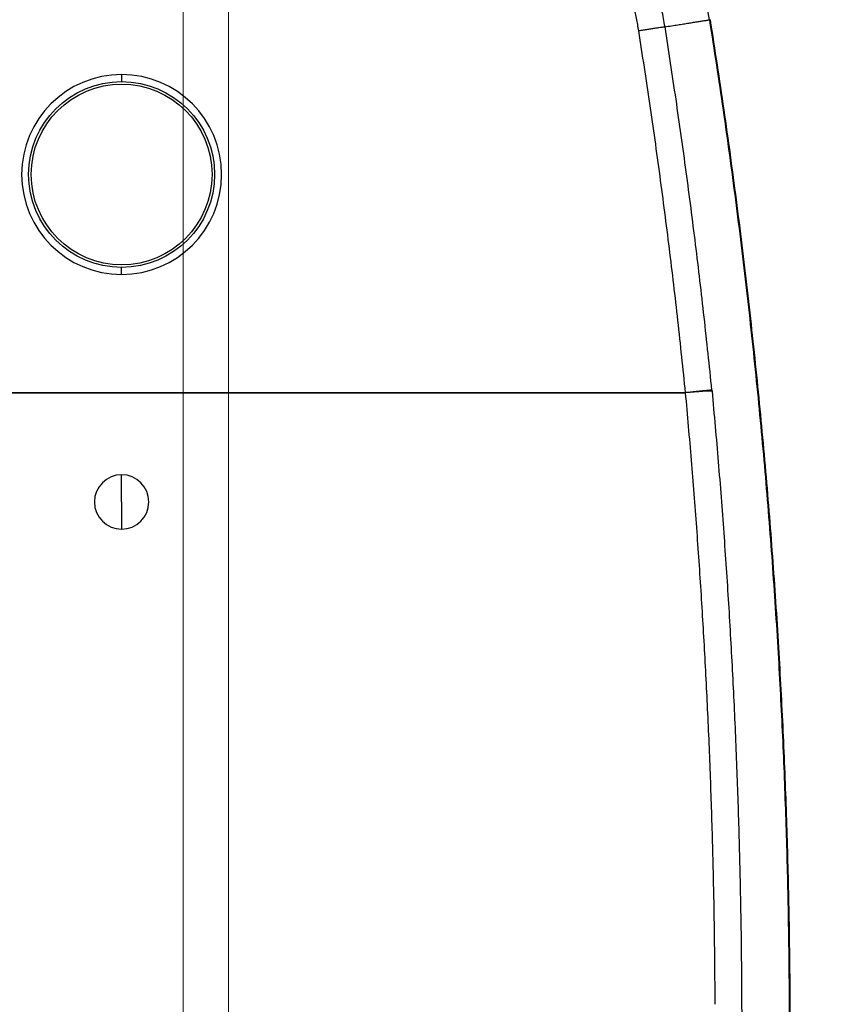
# Model space of a CAD drawing. Header units: millimetres. Extents: x -848 to 77789, y -17557 to 12238.
# Tile 67 of 79: x 72448 to 72582, y -12271 to -12108. Entities that reach past the tile are written whole.
import ezdxf
from ezdxf import colors
from ezdxf.entities.mleader import LeaderData, LeaderLine
from ezdxf.math import Vec2, Vec3

# ---------------------------------------------------------------- set-up
doc = ezdxf.new("R2010")
doc.units = ezdxf.units.MM
doc.layers.add('RR_IWK_opisy_piony', color=7, linetype='Continuous', lineweight=13)
doc.styles.add('Garamond', font='GARA.TTF')

# ---------------------------------------------------------------- blocks, each defined once
blk = doc.blocks.new('A$C661458EC')
at = {"color": 7, "linetype": 'Continuous', "lineweight": 25}
for p, q in [((3.5537, -1.7537), (3.5511, -1.7541)), ((1.3914, -1.9551), (1.3914, -1.981)), ((1.3914, -2.69), (1.3914, -2.6641)), ((0.8099, -3.1249), (3.4635, -3.1247)), ((3.4635, -3.1247), (0.8112, -3.1245)), ((1.3914, -3.5261), (1.3914, -3.4261)), ((1.3914, -3.5261), (1.3914, -3.6261))]:
    blk.add_line(p, q, dxfattribs=at)
for radius in [0.3416, 0.3321]:
    blk.add_circle((1.3914, -2.3225), radius, dxfattribs=at)
for centre, radius, start, end in [((2.2741, -1.9554), 1.293, 8.9572, 76.3421), ((1.3914, -2.3225), 0.3674, 90, 270), ((1.3914, -2.3225), 0.3674, 270, 90), ((1.3914, -3.5261), 0.1, 90, 270), ((1.3914, -3.5261), 0.1, 270, 90)]:
    blk.add_arc(centre, radius, start, end, dxfattribs=at)
for points, knots in [([(3.3879, -1.7798), (3.3843, -1.7593), (3.3772, -1.7185), (3.3624, -1.6583), (3.3445, -1.599), (3.3233, -1.5409), (3.2991, -1.4838), (3.2803, -1.4469), (3.2709, -1.4284)], [0, 0, 0, 0, 0.16751, 0.334076, 0.500153, 0.666196, 0.832661, 1, 1, 1, 1]), ([(3.2916, -1.795), (3.2889, -1.7793), (3.2836, -1.7479), (3.2728, -1.7015), (3.2601, -1.6557), (3.245, -1.6099), (3.2275, -1.5642), (3.2075, -1.5185), (3.1924, -1.4888), (3.1848, -1.474)], [0, 0, 0, 0, 0.140785, 0.280853, 0.420471, 0.55991, 0.706092, 0.852686, 1, 1, 1, 1]), ([(3.3879, -1.7798), (3.396, -1.7785), (3.412, -1.776), (3.4345, -1.7725), (3.4555, -1.7691), (3.4751, -1.7661), (3.493, -1.7632), (3.5096, -1.7606), (3.5247, -1.7582), (3.5387, -1.756), (3.5471, -1.7547), (3.5513, -1.754)], [0, 0, 0, 0, 0.123543, 0.243811, 0.360962, 0.475154, 0.586543, 0.693366, 0.797785, 0.899947, 1, 1, 1, 1]), ([(3.5511, -1.7541), (3.5681, -1.8643), (3.6022, -2.0847), (3.6473, -2.4162), (3.6881, -2.7483), (3.7242, -3.0809), (3.7555, -3.414), (3.7822, -3.7475), (3.8036, -4.072), (3.82, -4.3876), (3.8321, -4.694), (3.8402, -5.0006), (3.8443, -5.3073), (3.8444, -5.6139), (3.8406, -5.9206), (3.8329, -6.2272), (3.8211, -6.5336), (3.8054, -6.8399), (3.7858, -7.146), (3.7622, -7.4517), (3.733, -7.7753), (3.6974, -8.1167), (3.6543, -8.4756), (3.6062, -8.8338), (3.5694, -9.0719), (3.5511, -9.191)], [0, 0, 0, 0, 0.0448, 0.0896, 0.1344, 0.1792, 0.224, 0.2688, 0.3136, 0.354667, 0.395733, 0.4368, 0.477867, 0.518933, 0.56, 0.601067, 0.642134, 0.6832, 0.724267, 0.765334, 0.8064, 0.8548, 0.9032, 0.9516, 1, 1, 1, 1]), ([(3.5537, -1.7537), (3.5707, -1.8639), (3.6048, -2.0843), (3.6499, -2.4159), (3.6907, -2.748), (3.7268, -3.0806), (3.7582, -3.4138), (3.7848, -3.7473), (3.8062, -4.0719), (3.8227, -4.3875), (3.8347, -4.6939), (3.8428, -5.0006), (3.8469, -5.3072), (3.8471, -5.614), (3.8432, -5.9206), (3.8355, -6.2273), (3.8237, -6.5337), (3.8081, -6.8401), (3.7884, -7.1461), (3.7648, -7.4519), (3.7356, -7.7756), (3.7, -8.117), (3.6569, -8.4759), (3.6087, -8.8342), (3.572, -9.0723), (3.5537, -9.1914)], [0, 0, 0, 0, 0.0448, 0.0896, 0.1344, 0.1792, 0.224, 0.2688, 0.3136, 0.354667, 0.395733, 0.4368, 0.477867, 0.518933, 0.56, 0.601067, 0.642134, 0.6832, 0.724267, 0.765334, 0.8064, 0.8548, 0.9032, 0.9516, 1, 1, 1, 1]), ([(3.3879, -1.7798), (3.3864, -1.78), (3.3835, -1.7805), (3.376, -1.7817), (3.3659, -1.7833), (3.3534, -1.7852), (3.3391, -1.7875), (3.3236, -1.7899), (3.3076, -1.7925), (3.2969, -1.7942), (3.2916, -1.795)], [0, 0, 0, 0, 0.118796, 0.242755, 0.370411, 0.5, 0.629588, 0.757244, 0.881203, 1, 1, 1, 1]), ([(3.4635, -3.1247), (3.4543, -3.0364), (3.4359, -2.8594), (3.4045, -2.5939), (3.3701, -2.3279), (3.3327, -2.0615), (3.3053, -1.8839), (3.2916, -1.795)], [0, 0, 0, 0, 0.198745, 0.398092, 0.598067, 0.798695, 1, 1, 1, 1]), ([(3.5603, -3.1148), (3.551, -3.0255), (3.5324, -2.8469), (3.5008, -2.5795), (3.4663, -2.3125), (3.4289, -2.0459), (3.4016, -1.8685), (3.3879, -1.7798)], [0, 0, 0, 0, 0.200078, 0.400091, 0.600066, 0.800028, 1, 1, 1, 1]), ([(3.5603, -3.1148), (3.5596, -3.1149), (3.5581, -3.115), (3.5548, -3.1154), (3.5507, -3.1158), (3.5457, -3.1163), (3.5403, -3.1168), (3.5337, -3.1175), (3.5252, -3.1183), (3.5148, -3.1194), (3.5031, -3.1206), (3.4919, -3.1218), (3.4815, -3.1228), (3.4721, -3.1238), (3.4663, -3.1244), (3.4635, -3.1247)], [0, 0, 0, 0, 0.061945, 0.131877, 0.210044, 0.274147, 0.342889, 0.416124, 0.493596, 0.60049, 0.698787, 0.787925, 0.867732, 0.938322, 1, 1, 1, 1]), ([(3.5606, -3.1185), (3.5592, -3.1184), (3.5562, -3.1184), (3.5486, -3.1185), (3.5384, -3.119), (3.5258, -3.1197), (3.5113, -3.1207), (3.4957, -3.1219), (3.4796, -3.1233), (3.4688, -3.1242), (3.4635, -3.1247)], [0, 0, 0, 0, 0.118841, 0.242826, 0.370491, 0.500073, 0.629645, 0.75728, 0.881218, 1, 1, 1, 1]), ([(3.5722, -5.3723), (3.5716, -5.2886), (3.5705, -5.1209), (3.5656, -4.8695), (3.5584, -4.618), (3.5486, -4.3663), (3.5364, -4.116), (3.5218, -3.8672), (3.5049, -3.6197), (3.4857, -3.3722), (3.4709, -3.2072), (3.4635, -3.1247)], [0, 0, 0, 0, 0.111634, 0.223335, 0.335114, 0.446981, 0.558949, 0.669025, 0.779219, 0.889541, 1, 1, 1, 1]), ([(3.5603, -3.1148), (3.5604, -3.1155), (3.5605, -3.1167), (3.5606, -3.118), (3.5606, -3.1185)], [0, 0, 0, 0, 0.558952, 1, 1, 1, 1]), ([(3.5606, -3.1185), (3.5684, -3.2052), (3.584, -3.3786), (3.604, -3.6389), (3.6215, -3.8994), (3.6363, -4.1601), (3.6484, -4.4193), (3.6577, -4.6772), (3.6644, -4.9336), (3.6687, -5.1902), (3.6694, -5.3613), (3.6698, -5.4468)], [0, 0, 0, 0, 0.112033, 0.224034, 0.336012, 0.447978, 0.559943, 0.669918, 0.779912, 0.889936, 1, 1, 1, 1])]:
    blk.add_open_spline(points, degree=3, knots=knots, dxfattribs=at)
blk = doc.blocks.new('_None')

msp = doc.modelspace()

# ---------------------------------------------------------------- linework, layer by layer
at = {"color": 7, "linetype": 'Continuous', "lineweight": 0}
msp.add_line((72475, -12527.49), (72475, -12047.49), dxfattribs=at)
at = {"color": 8, "linetype": 'Continuous', "lineweight": 0}
msp.add_line((72482.5, -12527.49), (72482.5, -12047.49), dxfattribs=at)

# ---------------------------------------------------------------- block references
at = {"lineweight": 0, "xscale": 45, "yscale": 45, "zscale": 45}
msp.add_blockref('A$C661458EC', (72402.19, -12029.19), dxfattribs=at)

# ---------------------------------------------------------------- next in the draw order: leaders
at = {"layer": 'RR_IWK_opisy_piony'}
ml = msp.add_multileader_mtext('Standard', dxfattribs=at)
ml.set_content('Zestawy ciepłomierzowe\\P- zawór kulowy DN15/DN20\\P- filtr siatkowy DN15/DN20\\P- ciepłomierz {\\A1;q{\\H0.7x;nom}=0,6 m{\\H0.7x;\\S3^ ;}/h DN15}\\P- zawór kulowy DN15/DN20\\P', color=256, style='Garamond')
ml.set_leader_properties()
ml.set_arrow_properties(name='NONE')
ml.build(insert=Vec2(0, 0))
ml.multileader.update_dxf_attribs({"text_left_attachment_type": 2, "text_right_attachment_type": 2, "dogleg_length": 0, "arrow_head_size": 0.18})
ctx = ml.context
ctx.base_point, ctx.char_height, ctx.arrow_head_size, ctx.landing_gap_size, ctx.plane_origin = Vec3(72890.1, -11459.83), 200, 0.18, 25, Vec3(97310.05, 87237.63)
ctx.left_attachment, ctx.right_attachment = 2, 2
notes = []
notes.append((ctx, [(1, (1, 1, 0), (72890.1, -11460), (1, 0), 0, [(0, [(72366.06, -12346.01), (71897.53, -12290.67), (71464.8, -12192.36)], 0, [])])]))
ctx.mtext.insert = Vec3(72915.1, -10630.57)
ctx.mtext.has_bg_fill, ctx.mtext.bg_color, ctx.mtext.bg_scale_factor, ctx.mtext.bg_transparency, ctx.mtext.use_window_bg_color = 1, -1027028792, 1, 0, 1
for ctx, leaders in notes:
    for number, flags, end, landing, length, lines in leaders:
        leader = LeaderData()
        leader.index, (leader.has_last_leader_line, leader.has_dogleg_vector, leader.attachment_direction) = number, flags
        leader.last_leader_point, leader.dogleg_vector, leader.dogleg_length = Vec3(end), Vec3(landing), length
        for number, points, colour, breaks in lines:
            line = LeaderLine()
            line.index, line.vertices, line.color, line.breaks = number, Vec3.list(points), colors.encode_raw_color(colour), breaks
            leader.lines.append(line)
        ctx.leaders.append(leader)

doc.saveas('drawing.dxf')
